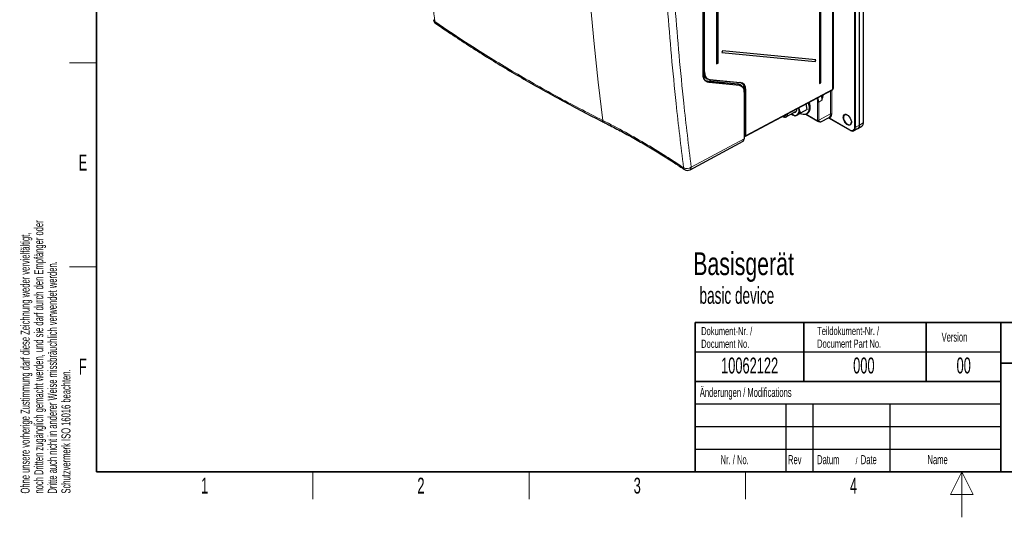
# Paper-space layout 'Blatt2' of a CAD drawing. Header units: millimetres. Extents: x 5 to 418, y 2 to 292.
# Tile 1 of 55: x 9 to 226, y 2 to 112. Entities that reach past the tile are written whole.
import ezdxf

# ---------------------------------------------------------------- set-up
doc = ezdxf.new("R2010")
doc.units = ezdxf.units.MM
doc.layers.add('SLD-0', color=7, linetype='Continuous')
doc.styles.add('SLDTEXTSTYLE0', font='TXT', dxfattribs={"width": 0.7})
doc.styles.add('SLDTEXTSTYLE1', font='TXT', dxfattribs={"width": 0.605})

psp = doc.layouts.new('Blatt2')

# ---------------------------------------------------------------- linework, layer by layer
at = {"color": 7, "linetype": 'Continuous', "lineweight": 18}
for p, q in [((193.34, 88.08), (193.34, 226.89)), ((193.57, 226.89), (193.57, 88.08)), ((195.23, 89.03), (195.23, 227.85)), ((188.54, 96.5), (188.54, 223.48)), ((159.87, 99.82), (159.87, 207.13)), ((160.11, 100.25), (160.11, 203.76)), ((160.2, 203.75), (160.2, 100.25)), ((188.67, 96.61), (188.67, 117.15)), ((159.89, 100.84), (159.89, 100.38)), ((159.89, 100.83), (159.89, 100.83)), ((159.89, 100.38), (160.11, 100.25)), ((160.86, 98.28), (167.58, 97.62)), ((160.89, 98.19), (161.19, 98.02)), ((167.6, 97.54), (160.89, 98.19)), ((161.19, 98.02), (167.91, 97.36)), ((167.93, 97.27), (161.21, 97.93)), ((161.38, 98.59), (168.1, 97.94)), ((167.6, 97.54), (167.91, 97.36)), ((168.2, 97.31), (168.2, 97.36)), ((168.98, 85.52), (168.98, 95.79)), ((169.01, 96.34), (169.01, 96.34)), ((169.23, 96.21), (169.01, 96.34)), ((169.01, 96.34), (169.01, 86.12)), ((169.23, 86.22), (169.23, 96.21)), ((169.32, 86.22), (188.54, 96.5)), ((169.32, 96.21), (169.32, 86.22)), ((188.05, 91.02), (188.05, 96.12)), ((188.29, 96.25), (188.29, 91.02)), ((188.56, 96.55), (188.67, 96.61)), ((185.18, 89.6), (185.18, 93.59)), ((186.13, 94.01), (185.41, 93.59)), ((185.41, 93.59), (185.41, 89.6)), ((186.14, 95), (186.14, 95.1)), ((186.37, 95.22), (186.37, 95)), ((182.63, 90.95), (185.17, 89.49)), ((185.41, 89.6), (188.05, 91.02)), ((187.73, 90.11), (187.54, 90.17)), ((187.73, 90.11), (192.3, 87.48)), ((193.57, 88.08), (194.42, 88.55)), ((194.42, 88.55), (195.23, 89.03)), ((157.26, 79.22), (168.98, 85.52)), ((169, 86.13), (169.01, 86.12)), ((169.01, 86.12), (169.04, 86.11))]:
    psp.add_line(p, q, dxfattribs=at)
at = {"color": 7, "linetype": 'Continuous', "lineweight": 25}
for p, q in [((194.42, 88.55), (194.42, 227.36)), ((195.28, 89.1), (195.28, 227.91)), ((188.56, 96.53), (188.56, 223.51)), ((185.55, 216.62), (185.55, 97.71)), ((185.87, 97.88), (185.87, 216.8)), ((159.89, 99.85), (159.89, 207.16)), ((159.9, 100.87), (159.9, 207.43)), ((162.88, 203.99), (162.88, 102.04)), ((163.2, 102.21), (163.2, 204.17)), ((188.68, 96.64), (188.68, 117.14)), ((164.15, 104.95), (163.99, 104.56)), ((163.99, 104.56), (184.61, 102.54)), ((184.76, 102.93), (164.15, 104.95)), ((162.88, 102.04), (163.2, 102.21)), ((184.61, 102.54), (184.76, 102.93)), ((159.89, 100.83), (159.89, 100.83)), ((159.89, 100.38), (159.89, 100.38)), ((160.46, 98.38), (160.86, 98.28)), ((160.89, 98.19), (160.5, 98.29)), ((160.6, 98.84), (160.81, 98.72)), ((161.33, 98.56), (168.04, 97.9)), ((185.55, 97.71), (185.87, 97.88)), ((168.35, 97.23), (168.04, 97.4)), ((168.99, 96.58), (168.88, 97.13)), ((168.99, 96.37), (168.99, 95.84)), ((169, 85.55), (169, 95.82)), ((169.25, 86.06), (188.47, 96.35)), ((188.56, 96.53), (188.65, 96.58)), ((178.24, 90.33), (180.29, 91.51)), ((181.05, 92.2), (181.02, 92.36)), ((181.04, 92.37), (181.05, 92.2)), ((182.87, 92.01), (181.4, 91.16)), ((182.87, 92.01), (182.64, 93.23)), ((183.36, 91.57), (183.33, 91.56)), ((183.44, 93.39), (183.41, 93.37)), ((183.5, 91.94), (183.47, 91.93)), ((183.54, 92.87), (183.51, 92.85)), ((183.56, 92.38), (183.53, 92.36)), ((177.46, 90.46), (177.58, 90.39)), ((180.13, 90.48), (179.4, 90.99)), ((181.4, 91.16), (180.63, 90.74)), ((182.58, 90.93), (185.21, 89.41)), ((182.66, 90.97), (182.94, 91.13)), ((183.15, 91.29), (183.12, 91.27)), ((185.87, 89.27), (187.69, 90.25)), ((187.54, 90.17), (192.33, 87.4)), ((193.22, 87.32), (194.06, 87.78)), ((194.08, 87.79), (194.9, 88.29)), ((194.9, 88.29), (194.92, 88.3)), ((157, 78.68), (168.73, 84.98)), ((169.02, 86.09), (169.05, 86.08))]:
    psp.add_line(p, q, dxfattribs=at)
at = {"color": 7, "linetype": 'Continuous', "lineweight": 18, "flags": 128}
for points in [[(132.15, 167.74), (132.4, 158.81), (132.74, 149.94), (133.17, 141.13), (133.7, 132.38), (134.32, 123.69), (135.03, 115.06), (135.84, 106.5), (136.73, 98), (137.73, 89.57)], [(192.37, 88.57), (192.17, 88.5), (191.91, 88.54), (191.64, 88.67), (191.37, 88.9), (191.13, 89.2), (190.94, 89.54), (190.82, 89.9), (190.77, 90.24)]]:
    psp.add_lwpolyline(points, dxfattribs=at)
at = {"color": 7, "linetype": 'Continuous', "lineweight": 25, "flags": 128}
for points in [[(161.31, 98.56), (161.32, 98.56), (161.33, 98.56)], [(183.09, 93.47), (183.22, 92.96), (183.28, 92.44), (183.25, 91.96), (183.14, 91.55), (182.95, 91.22), (182.69, 90.99), (182.36, 90.86), (181.98, 90.84), (181.58, 90.93), (181.29, 91.05)], [(179.99, 91.34), (180.02, 91.34), (180.26, 91.39), (180.45, 91.56), (180.55, 91.83), (180.57, 92.12)], [(177.47, 90.46), (177.63, 90.41), (177.86, 90.42), (178.03, 90.55), (178.13, 90.77), (178.13, 90.82)], [(177.58, 90.39), (177.83, 90.28), (178.09, 90.27), (178.3, 90.36), (178.44, 90.56), (178.51, 90.83), (178.52, 91.02)], [(191.73, 90.77), (191.48, 90.86), (191.23, 90.86), (191.04, 90.74), (190.91, 90.53), (190.87, 90.24)], [(190.87, 90.24), (190.91, 89.9), (191.04, 89.54), (191.23, 89.21), (191.48, 88.92), (191.75, 88.71), (192.03, 88.6), (192.27, 88.61), (192.47, 88.72), (192.59, 88.93), (192.64, 89.19)], [(191.12, 90.88), (191.13, 90.88), (191.37, 90.9), (191.64, 90.82), (191.91, 90.63), (192.17, 90.37), (192.39, 90.04), (192.54, 89.69), (192.63, 89.33), (192.63, 89.01), (192.54, 88.75), (192.39, 88.58), (192.37, 88.57)], [(193.24, 87.33), (193.23, 87.32), (193.22, 87.32)]]:
    psp.add_lwpolyline(points, dxfattribs=at)
at = {"color": 7, "linetype": 'Continuous', "lineweight": 18}
for centre, radius, start, end in [((100.97, 111.88), 0.593, 188.1469, 237.8558), ((101.21, 111.42), 0.559, 184.4196, 234.0533), ((159.87, 100.87), 0.0268, 313.4246, 358.2665), ((160.16, 100.34), 0.103, 242.6577, 296.7498), ((159.86, 99.85), 0.0324, 291.662, 355.6627), ((160.93, 98.25), 0.0725, 155.4027, 233.8426), ((161.15, 97.96), 0.0725, 335.4048, 53.8446), ((161.33, 98.61), 0.0548, 269.551, 342.8703), ((168.05, 97.95), 0.0548, 269.551, 342.8703), ((167.65, 97.59), 0.0725, 155.405, 233.8399), ((167.86, 97.3), 0.0725, 335.4045, 53.8445), ((168.97, 95.82), 0.0324, 291.662, 355.6627), ((169.02, 96.37), 0.032, 184.1133, 247.1925), ((169.28, 96.3), 0.103, 242.6577, 296.7498), ((188.63, 96.61), 0.0338, 303.9682, 5.1457), ((188.65, 96.64), 0.0335, 294.3747, 354.3052), ((185.29, 93.82), 0.257, 242.6565, 296.7662), ((186.25, 95.22), 0.257, 242.6565, 296.7662), ((138.22, 89.58), 0.497, 181.012, 237.827), ((185.3, 89.69), 0.238, 237.3103, 295.9415), ((185.25, 89.48), 0.0823, 173.7735, 234.9143), ((185.29, 89.83), 0.257, 242.6565, 296.7662), ((185.27, 89.54), 0.147, 252.9047, 333.1355), ((187.59, 90.06), 0.154, 21.0627, 79.0403), ((188.17, 90.79), 0.257, 62.6565, 116.7662), ((191.39, 90.32), 0.62, 116.0231, 187.2856), ((192.37, 87.47), 0.0801, 172.8124, 235.8899), ((192.7, 87.98), 0.646, 230.7967, 9.214), ((192.75, 88), 0.833, 306.705, 5.5321), ((193.46, 88.31), 0.257, 242.6565, 296.7662), ((194.39, 88.95), 0.842, 308.726, 5.3514), ((195.19, 89.11), 0.0825, 295.3879, 354.638), ((169.04, 86.12), 0.032, 172.821, 235.8668), ((169.07, 86.1), 0.032, 172.821, 235.8668), ((169.28, 86.31), 0.103, 242.6577, 296.7498), ((156.35, 80.53), 1.59, 240.3141, 304.5949), ((156.12, 79.19), 0.558, 184.3254, 233.7779), ((156.68, 79.17), 0.585, 303.6311, 5.5136)]:
    psp.add_arc(centre, radius, start, end, dxfattribs=at)
at = {"color": 7, "linetype": 'Continuous', "lineweight": 25}
for centre, radius, start, end in [((101.54, 111.93), 1.17, 186.9505, 235.4523), ((163.16, 101.91), 0.304, 82.3693, 155.8634), ((184.98, 102.62), 0.379, 124.4694, 192.2807), ((159.83, 100.87), 0.0667, 332.2255, 0), ((185.83, 97.58), 0.304, 82.3693, 155.8634), ((167.66, 96.05), 1.34, 351.2203, 79.5435), ((167.69, 95.99), 1.31, 351.2202, 79.5436), ((168.97, 95.81), 0.0335, 5.6325, 65.6876), ((169.02, 96.36), 0.0313, 122.4722, 175.3827), ((188.53, 96.53), 0.0334, 292.6453, 354.6661), ((188.62, 96.64), 0.0667, 299.0353, 0), ((179.82, 91.77), 1.31, 308.3483, 19.3333), ((180.19, 91.85), 1.19, 226.8037, 291.5554), ((185.29, 89.56), 0.167, 240.0027, 249.2007), ((193.63, 88.45), 0.795, 303.0007, 7.3609), ((168.97, 85.55), 0.0324, 291.662, 355.6627), ((169.06, 86.15), 0.0667, 217.5635, 240.0027), ((169.07, 86.11), 0.033, 245.3273, 304.5017), ((156.45, 79.71), 1.17, 235.8013, 298.234)]:
    psp.add_arc(centre, radius, start, end, dxfattribs=at)
for centre, major_axis, ratio, start_param, end_param in [((162.51, 101.59), (1.71, 2.86), 0.587427, 2.365205, 3.412403), ((162.56, 101.56), (1.68, 2.8), 0.58763, 2.365397, 3.412595), ((166.83, 94.88), (1.71, 2.86), 0.587833, 5.507182, 6.55438), ((166.87, 94.85), (1.75, 2.92), 0.58763, 5.50699, 6.554188), ((166.48, 94.85), (1.57, 2.62), 0.587568, 6.085015, 6.5541), ((188.3, 96.64), (-0.165, 0.29), 0.577394, 3.126742, 3.930625), ((181.44, 93.71), (-1.69, 2.47), 0.556291, 4.227288, 4.312213), ((181.44, 93.71), (-1.54, 2.56), 0.523068, 3.278198, 3.474548), ((181.44, 93.71), (-1.58, 2.53), 0.526464, 3.466924, 3.663273), ((181.44, 93.71), (-1.67, 2.48), 0.546838, 4.035951, 4.232301), ((181.44, 93.71), (-1.61, 2.51), 0.531679, 3.655997, 3.852346), ((181.44, 93.71), (-1.64, 2.5), 0.538544, 3.845601, 4.041951), ((181.44, 93.71), (-1.5, 2.58), 0.521598, 3.139666, 3.286007), ((186.87, 91.7), (-0.84, 1.44), 0.577167, 3.1224, 3.385595), ((168.16, 86), (-0.58, 1.01), 0.577221, 3.12484, 3.92793), ((169.09, 86.35), (-0.165, 0.29), 0.577394, 2.360172, 3.930625)]:
    psp.add_ellipse(centre, major_axis=major_axis, ratio=ratio, start_param=start_param, end_param=end_param, dxfattribs=at)
at = {"color": 7, "linetype": 'Continuous', "lineweight": 18}
for centre, major_axis, ratio, start_param, end_param in [((184.12, 94.21), (-0.75, 1.3), 0.577557, 3.927224, 4.583073), ((184.23, 94.27), (-0.83, 1.44), 0.575507, 3.927224, 4.591612), ((184.95, 94.69), (-0.83, 1.44), 0.579607, 3.927225, 4.575352), ((185.07, 94.76), (-0.92, 1.59), 0.577557, 4.534238, 4.583823), ((184.12, 90.21), (-0.75, 1.3), 0.577206, 3.833074, 3.92692), ((184.23, 90.28), (-0.83, 1.45), 0.577237, 3.834818, 3.928664), ((184.11, 90.22), (1.76, -0.94), 0.030558, 5.554, 6.262931), ((186.99, 91.77), (-0.92, 1.59), 0.577206, 2.963442, 3.92692), ((186.87, 91.7), (-0.84, 1.44), 0.577167, 3.385595, 3.925177), ((169.04, 86.32), (-0.133, 0.231), 0.577183, 2.356471, 3.926924)]:
    psp.add_ellipse(centre, major_axis=major_axis, ratio=ratio, start_param=start_param, end_param=end_param, dxfattribs=at)
for points, knots in [([(95.17, 189.48), (95.26, 185.85), (95.45, 178.59), (95.9, 167.78), (96.48, 157.01), (97.21, 146.29), (98.08, 135.68), (99.19, 124.01), (100.12, 115.96), (100.66, 111.37)], [0, 0, 0, 0, 0.1354201, 0.2708403, 0.4076924, 0.5445446, 0.6814383, 0.818332, 1, 1, 1, 1]), ([(155.57, 79.15), (155, 83.86), (154.02, 92.03), (152.88, 103.82), (151.99, 114.43), (151.24, 125.13), (150.64, 135.85), (150.18, 146.59), (149.99, 153.78), (149.9, 157.37)], [0, 0, 0, 0, 0.186151, 0.322641, 0.45913, 0.595577, 0.732024, 0.866012, 1, 1, 1, 1]), ([(151.59, 157.43), (151.69, 153.83), (151.88, 146.62), (152.34, 135.87), (152.94, 125.14), (153.68, 114.46), (154.57, 103.87), (155.72, 92.09), (156.69, 83.93), (157.26, 79.22)], [0, 0, 0, 0, 0.134348, 0.268696, 0.405009, 0.541322, 0.677677, 0.814032, 1, 1, 1, 1]), ([(100.66, 111.37), (103.21, 109.65), (107.25, 106.92), (113.02, 103.31), (117.76, 100.45), (122.6, 97.64), (127.54, 94.89), (132.58, 92.2), (136, 90.44), (137.73, 89.57), (137.73, 89.57)], [0, 0, 0, 0, 0.222987, 0.352489, 0.48199, 0.611491, 0.740992, 0.870496, 1, 1, 1, 1, 1]), ([(186.37, 95), (186.36, 94.86), (186.33, 94.61), (186.22, 94.28), (186.16, 94.08), (186.13, 94.01), (186.13, 94.01)], [0, 0, 0, 0, 0.414882, 0.788481, 0.995944, 1, 1, 1, 1]), ([(186.14, 95), (186.15, 94.87), (186.19, 94.61), (186.17, 94.28), (186.15, 94.09), (186.14, 94.02), (186.13, 94.01), (186.13, 94.01)], [0, 0, 0, 0, 0.394877, 0.777733, 0.978292, 0.995594, 1, 1, 1, 1]), ([(137.73, 89.57), (137.73, 89.57), (139.43, 88.72), (142.78, 86.96), (147.61, 84.22), (151.87, 81.61), (154.45, 79.89), (155.57, 79.15)], [0, 0, 0, 0, 0.0000008, 0.2664214, 0.5328509, 0.7992808, 1, 1, 1, 1])]:
    psp.add_open_spline(points, degree=3, knots=knots, dxfattribs=at)
at = {"color": 7, "linetype": 'Continuous', "lineweight": 25}
for points, knots in [([(100.89, 110.97), (101.8, 110.34), (104.03, 108.82), (107.6, 106.47), (111.6, 103.92), (115.63, 101.45), (119.76, 99), (123.97, 96.59), (128.26, 94.22), (132.61, 91.89), (135.86, 90.22), (137.66, 89.31), (137.96, 89.16)], [0, 0, 0, 0, 0.080379, 0.19604, 0.306611, 0.417433, 0.529408, 0.641433, 0.753413, 0.865313, 0.977073, 1, 1, 1, 1]), ([(159.89, 100.38), (159.89, 100.35), (159.9, 100.01), (160.01, 99.44), (160.43, 98.86), (160.87, 98.74), (161.09, 98.69)], [0, 0, 0, 0, 0.031599, 0.354365, 0.67718, 1, 1, 1, 1]), ([(159.87, 99.83), (159.88, 99.66), (159.9, 99.32), (160.07, 98.75), (160.33, 98.41), (160.62, 98.2), (160.84, 98.08), (161.06, 98.04), (161.19, 98.02)], [0, 0, 0, 0, 0.163771, 0.344835, 0.67179, 0.70399, 0.833055, 1, 1, 1, 1]), ([(161.21, 97.93), (160.97, 97.99), (160.47, 98.12), (160.08, 98.68), (159.9, 99.27), (159.88, 99.64), (159.87, 99.82)], [0, 0, 0, 0, 0.321785, 0.64357, 0.8186773, 1, 1, 1, 1]), ([(168.29, 97.84), (168.34, 97.83), (168.6, 97.74), (168.82, 97.36), (168.99, 96.84), (169, 96.51), (169.01, 96.34)], [0, 0, 0, 0, 0.095833, 0.52488, 0.758297, 1, 1, 1, 1]), ([(168.02, 97.37), (167.97, 97.41), (167.86, 97.51), (167.7, 97.53), (167.6, 97.54)], [0, 0, 0, 0, 0.422092, 1, 1, 1, 1]), ([(181.05, 92.2), (181.07, 92.11), (181.15, 91.74), (181.3, 91.41), (181.4, 91.16)], [0, 0, 0, 0, 0.24263, 1, 1, 1, 1]), ([(137.96, 89.16), (138.31, 88.98), (139.66, 88.3), (142.01, 87.07), (144.98, 85.44), (147.93, 83.74), (150.81, 81.99), (153.43, 80.33), (155.06, 79.23), (155.79, 78.74)], [0, 0, 0, 0, 0.055259, 0.2106416, 0.3746149, 0.5388424, 0.7032531, 0.8676362, 1, 1, 1, 1]), ([(180.63, 90.74), (180.62, 90.73), (180.4, 90.62), (180.26, 90.55), (180.13, 90.48)], [0, 0, 0, 0, 0.0702148, 1, 1, 1, 1]), ([(185.23, 89.4), (185.29, 89.38), (185.44, 89.32), (185.61, 89.27), (185.72, 89.25), (185.78, 89.24), (185.83, 89.26), (185.84, 89.26)], [0, 0, 0, 0, 0.211693, 0.609215, 0.820551, 0.952276, 1, 1, 1, 1]), ([(192.33, 87.4), (192.38, 87.37), (192.54, 87.29), (192.8, 87.23), (193.06, 87.23), (193.19, 87.31), (193.24, 87.34)], [0, 0, 0, 0, 0.1717052, 0.4987099, 0.7859066, 1, 1, 1, 1]), ([(194.92, 88.31), (194.93, 88.32), (195.03, 88.36), (195.15, 88.53), (195.26, 88.79), (195.27, 89), (195.28, 89.1)], [0, 0, 0, 0, 0.065208, 0.378457, 0.693249, 1, 1, 1, 1])]:
    psp.add_open_spline(points, degree=3, knots=knots, dxfattribs=at)
at = {"layer": 'SLD-0', "lineweight": 35}
for p, q in [((26, 282.5), (26, 12)), ((158.12, 45), (225.62, 45)), ((158.12, 45), (158.12, 32)), ((182.12, 45), (182.12, 32)), ((209.12, 45), (209.12, 32)), ((225.62, 45), (225.62, 32)), ((225.62, 45), (266.33, 45)), ((225.62, 45), (225.62, 36)), ((225.62, 36), (266.33, 36)), ((225.62, 36), (225.62, 12)), ((158.12, 32), (158.12, 12)), ((158.12, 32), (225.62, 32)), ((26, 12), (408, 12)), ((225.62, 12), (266.33, 12))]:
    psp.add_line(p, q, dxfattribs=at)
at = {"layer": 'SLD-0', "lineweight": 18}
for p, q in [((20, 102.25), (26, 102.25)), ((20, 57.25), (26, 57.25)), ((73.75, 6), (73.75, 12)), ((121.5, 6), (121.5, 12)), ((169.25, 6), (169.25, 12))]:
    psp.add_line(p, q, dxfattribs=at)
at = {"layer": 'SLD-0'}
for p, q in [((158.12, 38.5), (225.62, 38.5)), ((158.12, 27), (225.62, 27)), ((178.12, 27), (178.12, 12)), ((184.12, 27), (184.12, 12)), ((201.12, 27), (201.12, 12)), ((158.12, 22), (225.62, 22)), ((158.12, 17), (225.62, 17))]:
    psp.add_line(p, q, dxfattribs=at)
at = {"layer": 'SLD-0', "lineweight": 25}
psp.add_line((158.12, 32), (225.62, 32), dxfattribs=at)
at = {"layer": 'SLD-0', "color": 7, "linetype": 'Continuous', "lineweight": 35}
for p in [(225.62, 32), (158.12, 12)]:
    psp.add_line(p, (225.62, 12), dxfattribs=at)
at = {"layer": 'SLD-0', "color": 7, "linetype": 'Continuous', "lineweight": 18}
for p, q in [((217, 12), (214.5, 7)), ((217, 2), (217, 12)), ((219.5, 7), (217, 12)), ((214.5, 7), (219.5, 7))]:
    psp.add_line(p, q, dxfattribs=at)

# ---------------------------------------------------------------- texts
at = {"layer": 'SLD-0', "char_height": 2, "attachment_point": 1, "rotation": 90, "style": 'SLDTEXTSTYLE1'}
for s, insert in [('noch Dritten zugänglich gemacht werden, und sie darf durch den Empfänger oder', (12.23, 7.24)), ('Ohne unsere vorherige Zustimmung darf diese Zeichnung weder vervielfältigt,', (9.23, 7.24)), ('Dritte auch nicht in anderer Weise missbräuchlich verwendet werden.', (15.23, 7.24)), ('Schutzvermerk ISO 16016 beachten.', (18.23, 7.24))]:
    psp.add_mtext(s, dxfattribs=dict(at, insert=insert))
at = {"layer": 'SLD-0', "style": 'SLDTEXTSTYLE1'}
for s, insert, char_height, attachment_point in [('E', (22.98, 82), 3.5, 2), ('Dokument-Nr. /', (159.47, 43.99), 1.8, 1), ('Teildokument-Nr. /', (185.07, 44.01), 1.8, 1), ('Version', (212.55, 42.76), 2, 1), ('Document No.', (159.47, 41.19), 1.8, 1), ('Document Part No.', (185.07, 41.21), 1.8, 1), ('F', (22.95, 37), 3.5, 2), ('10062122', (170.16, 37.24), 3.5, 2), ('000', (195.38, 37.24), 3.5, 2), ('00', (217.42, 37.25), 3.5, 2), ('Änderungen / Modifications', (159.17, 30.56), 2, 1), ('Nr. / No.', (163.75, 15.72), 2, 1), ('Rev', (178.64, 15.72), 2, 1), ('Datum', (185.06, 15.72), 2, 1), ('/', (193.55, 15.22), 1.5, 1), ('Date', (194.7, 15.72), 2, 1), ('Name', (209.43, 15.73), 2, 1), ('1', (49.85, 10.74), 3.5, 2), ('2', (97.6, 10.74), 3.5, 2), ('3', (145.35, 10.74), 3.5, 2), ('4', (193.1, 10.74), 3.5, 2)]:
    psp.add_mtext(s, dxfattribs=dict(at, insert=insert, char_height=char_height, attachment_point=attachment_point))
at = {"layer": 'SLD-0', "color": 7, "attachment_point": 1}
for s, insert, char_height, style in [('Basisgerät', (157.71, 60.47), 5.027, 'SLDTEXTSTYLE0'), ('basic device', (159.1, 52.81), 3.7042, 'SLDTEXTSTYLE1')]:
    psp.add_mtext(s, dxfattribs=dict(at, insert=insert, char_height=char_height, style=style))

doc.saveas('drawing.dxf')
